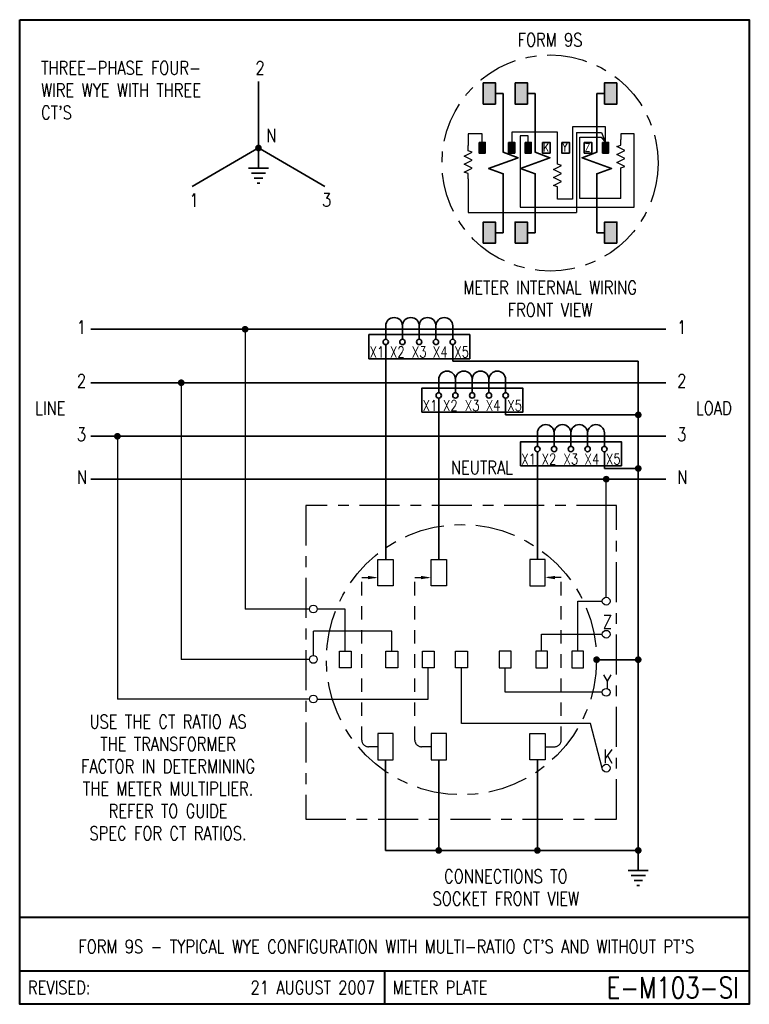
# Model space of a CAD drawing. Header units: inches. Extents: x 0 to 6.81, y 0 to 9.19.
import ezdxf
from ezdxf.enums import TextEntityAlignment as Align

# ---------------------------------------------------------------- set-up
doc = ezdxf.new("R2010")
doc.units = ezdxf.units.IN
doc.header["$LTSCALE"] = 0.5
doc.header["$MEASUREMENT"] = 0
doc.linetypes.add('CENTER2', pattern=[1.125, 0.75, -0.125, 0.125, -0.125])
doc.linetypes.add('HIDDEN', pattern=[0.375, 0.25, -0.125])
for name, color, linetype, lineweight in [('E-DETL-1LINE', 4, 'Continuous', 35), ('E-DETL-TEXT', 3, 'Continuous', 35), ('E-DETL-TTLB', 2, 'Continuous', 40), ('E-DETL-TTLB-TEXT', 5, 'Continuous', 50)]:
    doc.layers.add(name, color=color, linetype=linetype, lineweight=lineweight)
doc.layers.add('E-DETL-FINE', color=8, linetype='Continuous')
doc.styles.add('ROMANS', font='romans.shx', dxfattribs={"height": 0.046875})
doc.styles.get("Standard").update_dxf_attribs({"font": 'romans.shx', "width": 0.8})

# ---------------------------------------------------------------- blocks, each defined once
blk = doc.blocks.new('E-004')
at = {"const_width": 0.03125}
blk.add_lwpolyline([(-0.015625, 0, 1), (0.015625, 0, 1)], format="xyb", close=True, dxfattribs=at)
blk = doc.blocks.new('PE008')
for p, q in [((0.1875, -0.0938), (0.1875, 0.0938)), ((0.1875, 0), (0, 0)), ((0.2344, -0.0667), (0.2344, 0.0667)), ((0.2812, -0.0396), (0.2812, 0.0396)), ((0.3281, -0.0126), (0.3281, 0.0126))]:
    blk.add_line(p, q)
blk = doc.blocks.new('CT-5')
for p, q in [((-0.0312, 0.3906), (0.0312, 0.3906)), ((0, 0.4307), (0, -0.2745)), ((-0.0312, 0.2344), (0.0312, 0.2344)), ((-0.0312, 0.0781), (0.0312, 0.0781)), ((-0.0312, -0.0781), (0.0312, -0.0781)), ((-0.0312, -0.2344), (0.0312, -0.2344))]:
    blk.add_line(p, q)
for points in [[(-0.0312, 0.3906, 1), (-0.0312, 0.2344, 1), (-0.0312, 0.0781)], [(-0.0312, 0.0781, 1), (-0.0312, -0.0781, 1), (-0.0312, -0.2344)]]:
    blk.add_lwpolyline(points, format="xyb")

msp = doc.modelspace()

# ---------------------------------------------------------------- hatches: boundary and pattern name
at = {"layer": 'E-DETL-1LINE'}
for points in [[(4.4405, 8.5988), (4.3262, 8.5988), (4.3262, 8.4008), (4.4405, 8.4008)], [(4.7385, 8.5988), (4.6241, 8.5988), (4.6241, 8.4008), (4.7385, 8.4008)], [(5.4595, 8.4008), (5.5738, 8.4008), (5.5738, 8.5988), (5.4595, 8.5988)], [(4.3447, 8.0422), (4.2876, 8.0422), (4.2876, 7.9432), (4.3447, 7.9432)], [(4.6208, 8.0422), (4.5636, 8.0422), (4.5636, 7.9432), (4.6208, 7.9432)], [(4.7741, 8.0422), (4.7169, 8.0422), (4.7169, 7.9432), (4.7741, 7.9432)], [(5.4967, 8.0422), (5.4396, 8.0422), (5.4396, 7.9432), (5.4967, 7.9432)], [(4.4405, 7.2992), (4.3262, 7.2992), (4.3262, 7.1012), (4.4405, 7.1012)], [(4.7385, 7.2992), (4.6241, 7.2992), (4.6241, 7.1012), (4.7385, 7.1012)], [(5.4595, 7.1012), (5.5738, 7.1012), (5.5738, 7.2992), (5.4595, 7.2992)]]:
    msp.add_hatch(color=256, dxfattribs=at).paths.add_polyline_path(points)

# ---------------------------------------------------------------- linework, layer by layer
for p, q in [((2.2287, 8.6111), (2.2287, 7.9904)), ((4.4405, 8.4998), (4.5136, 8.4998)), ((4.5136, 8.4998), (4.5136, 8.1411)), ((4.7385, 8.4998), (4.8116, 8.4998)), ((4.8116, 8.4998), (4.8116, 8.1411)), ((5.3864, 8.4998), (5.3864, 8.1411)), ((5.4595, 8.4998), (5.3864, 8.4998)), ((2.2287, 7.9904), (1.6087, 7.6325)), ((2.2287, 7.9904), (2.8486, 7.6325)), ((4.5136, 7.5589), (4.5136, 7.2992)), ((4.8116, 7.5589), (4.8116, 7.2992)), ((5.3864, 7.5589), (5.3864, 7.2992)), ((4.5136, 7.2002), (4.5136, 7.2992)), ((4.8116, 7.2002), (4.8116, 7.2992)), ((5.3864, 7.2002), (5.3864, 7.2992)), ((4.4405, 7.2002), (4.5136, 7.2002)), ((4.7385, 7.2002), (4.8116, 7.2002)), ((5.4595, 7.2002), (5.3864, 7.2002)), ((6.0293, 6.2993), (0.6637, 6.2993)), ((3.4161, 6.2681), (3.4161, 6.2056)), ((3.5724, 6.2681), (3.5724, 6.2056)), ((3.7286, 6.2681), (3.7286, 6.2056)), ((3.8849, 6.2681), (3.8849, 6.2056)), ((4.0411, 6.2681), (4.0411, 6.2056)), ((3.4161, 6.1556), (3.4161, 4.1518)), ((3.7286, 6.1556), (3.7286, 6.1553)), ((4.0411, 6.1556), (4.0411, 6.0003)), ((5.773, 6), (4.0411, 6.0003)), ((5.773, 6), (5.773, 1.436)), ((6.0293, 5.8), (0.6637, 5.8)), ((3.9105, 5.7688), (3.9105, 5.7063)), ((4.0667, 5.7688), (4.0667, 5.7063)), ((4.223, 5.7688), (4.223, 5.7063)), ((4.3792, 5.7688), (4.3792, 5.7063)), ((4.5355, 5.7688), (4.5355, 5.7063)), ((3.9105, 4.1518), (3.9105, 5.6563)), ((4.223, 5.6563), (4.223, 5.656)), ((4.5355, 5.6563), (4.5355, 5.5)), ((5.773, 5.5), (4.5355, 5.5)), ((6.0293, 5.3), (0.6637, 5.3)), ((4.8317, 5.2687), (4.8317, 5.2062)), ((4.9879, 5.2687), (4.9879, 5.2062)), ((5.1442, 5.2687), (5.1442, 5.2062)), ((5.3004, 5.2687), (5.3004, 5.2062)), ((5.4567, 5.2687), (5.4567, 5.2062)), ((4.8317, 5.1562), (4.8317, 4.1518)), ((5.1442, 5.1562), (5.1442, 5.156)), ((5.4567, 5.1562), (5.4567, 5.001)), ((5.773, 5), (5.4586, 5)), ((6.0293, 4.9), (0.6637, 4.9)), ((5.3844, 3.2158), (5.773, 3.2158)), ((3.4151, 2.2798), (3.4151, 1.436)), ((3.9105, 2.2798), (3.9105, 1.436)), ((4.8317, 2.2798), (4.8317, 1.436)), ((5.773, 1.436), (3.4151, 1.436))]:
    msp.add_line(p, q, dxfattribs=at)
for points in [[(4.3262, 8.5988), (4.4405, 8.5988), (4.4405, 8.4008), (4.3262, 8.4008)], [(4.6241, 8.5988), (4.7385, 8.5988), (4.7385, 8.4008), (4.6241, 8.4008)], [(5.5738, 8.5988), (5.4595, 8.5988), (5.4595, 8.4008), (5.5738, 8.4008)], [(4.2876, 8.0422), (4.3447, 8.0422), (4.3447, 7.9432), (4.2876, 7.9432)], [(4.5636, 8.0422), (4.6208, 8.0422), (4.6208, 7.9432), (4.5636, 7.9432)], [(4.7169, 8.0422), (4.7741, 8.0422), (4.7741, 7.9432), (4.7169, 7.9432)], [(4.8792, 8.0422), (4.9499, 8.0422), (4.9499, 7.9432), (4.8792, 7.9432)], [(5.0597, 8.0422), (5.1303, 8.0422), (5.1303, 7.9432), (5.0597, 7.9432)], [(5.2687, 8.0422), (5.3393, 8.0422), (5.3393, 7.9432), (5.2687, 7.9432)], [(5.4396, 8.0422), (5.4967, 8.0422), (5.4967, 7.9432), (5.4396, 7.9432)], [(4.3262, 7.1012), (4.4405, 7.1012), (4.4405, 7.2992), (4.3262, 7.2992)], [(4.6241, 7.1012), (4.7385, 7.1012), (4.7385, 7.2992), (4.6241, 7.2992)], [(5.5738, 7.1012), (5.4595, 7.1012), (5.4595, 7.2992), (5.5738, 7.2992)], [(3.2595, 6.0243), (4.2, 6.0243), (4.2, 6.2493), (3.2595, 6.2493)], [(3.7538, 5.525), (4.6943, 5.525), (4.6943, 5.75), (3.7538, 5.75)], [(4.675, 5.025), (5.6155, 5.025), (5.6155, 5.25), (4.675, 5.25)]]:
    msp.add_lwpolyline(points, close=True, dxfattribs=at)
for points in [[(4.5136, 8.1411), (4.5136, 7.95), (4.651, 7.9), (4.3763, 7.8), (4.5136, 7.75), (4.5136, 7.5589)], [(4.8116, 8.1411), (4.8116, 7.95), (4.949, 7.9), (4.6742, 7.8), (4.8116, 7.75), (4.8116, 7.5589)], [(5.3864, 8.1411), (5.3864, 7.95), (5.249, 7.9), (5.5237, 7.8), (5.3864, 7.75), (5.3864, 7.5589)]]:
    msp.add_lwpolyline(points, dxfattribs=at)
for centre in [(3.4161, 6.1806), (3.5724, 6.1806), (3.7286, 6.1806), (3.8849, 6.1806), (4.0411, 6.1806), (3.9105, 5.6813), (4.0667, 5.6813), (4.223, 5.6813), (4.3792, 5.6813), (4.5355, 5.6813), (4.8317, 5.1812), (4.9879, 5.1812), (5.1442, 5.1812), (5.3004, 5.1812), (5.4567, 5.1812)]:
    msp.add_circle(centre, 0.025, dxfattribs=at)
at = {"layer": 'E-DETL-FINE'}
for p, q in [((5.4682, 8.187), (5.1609, 8.187)), ((5.1609, 8.187), (5.1609, 7.5133)), ((5.4682, 8.0422), (5.4682, 8.187)), ((4.3162, 8.1234), (4.1859, 8.1234)), ((4.1859, 8.1234), (4.1859, 8.0135)), ((4.3162, 8.0422), (4.3162, 8.1234)), ((5.0192, 8.1379), (4.5922, 8.1379)), ((4.5922, 8.1379), (4.5922, 8.0422)), ((4.7455, 8.1032), (4.672, 8.1032)), ((4.672, 8.1032), (4.672, 7.4381)), ((4.7455, 8.0422), (4.7455, 8.1032)), ((5.0192, 7.8894), (5.0192, 8.1379)), ((5.1957, 8.135), (5.1957, 7.3889)), ((5.1957, 8.135), (5.43, 8.135)), ((5.2275, 7.5191), (5.2275, 8.0916)), ((5.2275, 8.0916), (5.4271, 8.0916)), ((5.4271, 8.0916), (5.4682, 8.0422)), ((5.43, 8.135), (5.4682, 8.0422)), ((5.6118, 8.1234), (5.6118, 8.0681)), ((5.7338, 8.1234), (5.6118, 8.1234)), ((5.7338, 7.4381), (5.7338, 8.1234)), ((5.6118, 7.5191), (5.6118, 7.7556)), ((4.1859, 7.701), (4.1859, 7.3889)), ((5.0192, 7.5133), (5.0192, 7.5769)), ((5.1609, 7.5133), (5.0192, 7.5133)), ((5.6118, 7.5191), (5.2275, 7.5191)), ((4.1859, 7.3889), (5.1957, 7.3889)), ((4.672, 7.4381), (5.7338, 7.4381)), ((2.104, 6.2993), (2.104, 3.6886)), ((1.5078, 5.8), (1.5078, 3.2182)), ((0.9117, 5.3), (0.9117, 2.8485)), ((5.474, 3.7979), (5.474, 4.9)), ((2.7044, 3.6886), (2.104, 3.6886)), ((3.0387, 3.6886), (2.777, 3.6886)), ((3.0387, 3.2956), (3.0387, 3.6886)), ((5.2081, 3.7616), (5.4377, 3.7616)), ((5.2081, 3.2956), (5.2081, 3.7616)), ((3.4734, 3.4808), (2.7407, 3.4808)), ((2.7407, 3.2545), (2.7407, 3.4808)), ((3.4734, 3.2956), (3.4734, 3.4808)), ((4.8709, 3.2956), (4.8709, 3.4531)), ((4.8709, 3.4531), (5.4377, 3.4531)), ((2.7044, 3.2182), (1.5078, 3.2182)), ((3.8132, 2.8485), (3.8132, 3.1409)), ((4.1234, 2.6194), (4.1234, 3.1409)), ((4.5312, 2.9115), (4.5312, 3.1409)), ((2.7044, 2.8485), (0.9117, 2.8485)), ((2.777, 2.8485), (3.8132, 2.8485)), ((5.4377, 2.9115), (4.5312, 2.9115)), ((5.3264, 2.6194), (4.1234, 2.6194)), ((5.4377, 2.2037), (5.3264, 2.6194))]:
    msp.add_line(p, q, dxfattribs=at)
at = {"layer": 'E-DETL-FINE', "linetype": 'HIDDEN'}
for p, q in [((3.1926, 2.4661), (3.1926, 3.9819)), ((3.1926, 3.9819), (3.3437, 3.9819)), ((3.688, 2.4661), (3.688, 3.9819)), ((3.688, 3.9819), (3.839, 3.9819)), ((5.0542, 3.9819), (4.9031, 3.9819)), ((5.0542, 2.4661), (5.0542, 3.9819)), ((3.3437, 2.4036), (3.2551, 2.4036)), ((3.839, 2.4036), (3.7505, 2.4036)), ((4.9031, 2.4036), (4.9917, 2.4036))]:
    msp.add_line(p, q, dxfattribs=at)
at = {"layer": 'E-DETL-FINE'}
for points in [[(4.1859, 7.701), (4.1859, 7.751), (4.1484, 7.7635), (4.2234, 7.801), (4.1484, 7.8385), (4.2234, 7.876), (4.1484, 7.9135), (4.2234, 7.951), (4.1859, 7.9635), (4.1859, 8.0135)], [(5.6118, 7.7556), (5.6118, 7.8056), (5.6493, 7.8181), (5.5743, 7.8556), (5.6493, 7.8931), (5.5743, 7.9306), (5.6493, 7.9681), (5.5743, 8.0056), (5.6118, 8.0181), (5.6118, 8.0681)], [(5.0192, 7.5769), (5.0192, 7.6269), (4.9817, 7.6394), (5.0567, 7.6769), (4.9817, 7.7144), (5.0567, 7.7519), (4.9817, 7.7894), (5.0567, 7.8269), (5.0192, 7.8394), (5.0192, 7.8894)]]:
    msp.add_lwpolyline(points, dxfattribs=at)
at = {"layer": 'E-DETL-FINE', "linetype": 'CENTER2'}
msp.add_lwpolyline([(2.6692, 1.7262), (5.5712, 1.7262), (5.5712, 4.6555), (2.6692, 4.6555)], close=True, dxfattribs=at)
at = {"layer": 'E-DETL-FINE'}
for points in [[(3.3437, 4.1518), (3.4866, 4.1518), (3.4866, 3.9043), (3.3437, 3.9043)], [(3.839, 4.1518), (3.9819, 4.1518), (3.9819, 3.9043), (3.839, 3.9043)], [(4.9031, 4.1518), (4.7602, 4.1518), (4.7602, 3.9043), (4.9031, 3.9043)], [(2.9834, 3.2956), (3.0939, 3.2956), (3.0939, 3.1409), (2.9834, 3.1409)], [(3.4182, 3.2956), (3.5286, 3.2956), (3.5286, 3.1409), (3.4182, 3.1409)], [(3.758, 3.2956), (3.8684, 3.2956), (3.8684, 3.1409), (3.758, 3.1409)], [(4.0682, 3.2956), (4.1786, 3.2956), (4.1786, 3.1409), (4.0682, 3.1409)], [(4.5864, 3.2956), (4.4759, 3.2956), (4.4759, 3.1409), (4.5864, 3.1409)], [(4.9262, 3.2956), (4.8157, 3.2956), (4.8157, 3.1409), (4.9262, 3.1409)], [(5.2633, 3.2956), (5.1529, 3.2956), (5.1529, 3.1409), (5.2633, 3.1409)], [(3.3437, 2.2798), (3.4866, 2.2798), (3.4866, 2.5274), (3.3437, 2.5274)], [(3.839, 2.2798), (3.9819, 2.2798), (3.9819, 2.5274), (3.839, 2.5274)], [(4.9031, 2.2798), (4.7602, 2.2798), (4.7602, 2.5274), (4.9031, 2.5274)]]:
    msp.add_lwpolyline(points, close=True, dxfattribs=at)
at = {"layer": 'E-DETL-FINE', "linetype": 'CENTER2'}
for centre, radius in [((4.95, 7.85), 1.0088), ((4.1234, 3.2158), 1.261)]:
    msp.add_circle(centre, radius, dxfattribs=at)
at = {"layer": 'E-DETL-FINE'}
for centre in [(5.474, 3.7616), (2.7407, 3.6886), (5.474, 3.4531), (2.7407, 3.2182), (5.474, 2.9115), (2.7407, 2.8485), (5.474, 2.2037)]:
    msp.add_circle(centre, 0.0363, dxfattribs=at)
at = {"layer": 'E-DETL-FINE', "linetype": 'HIDDEN'}
for centre, start, end in [((3.2551, 2.4661), 180, 270), ((3.7505, 2.4661), 180, 270), ((4.9917, 2.4661), 270, 0)]:
    msp.add_arc(centre, 0.0625, start, end, dxfattribs=at)
at = {"layer": 'E-DETL-FINE'}
for points in [[(3.2499, 3.9976), (3.3437, 3.9819), (3.2499, 3.9663)], [(3.7453, 3.9976), (3.839, 3.9819), (3.7453, 3.9663)], [(4.9969, 3.9976), (4.9031, 3.9819), (4.9969, 3.9663)]]:
    msp.add_solid(points, dxfattribs=at)
at = {"layer": 'E-DETL-TTLB'}
msp.add_lwpolyline([(0, 9.1875), (6.8095, 9.1875), (6.8095, 0), (0, 0)], close=True, dxfattribs=at)
for points in [[(0, 0.8125), (6.8095, 0.8125)], [(0, 0.3125), (6.8095, 0.3125)], [(3.4048, 0.3125), (3.4048, 0)]]:
    msp.add_lwpolyline(points, dxfattribs=at)

# ---------------------------------------------------------------- block references
at = {"layer": 'E-DETL-1LINE'}
for p in [(2.2287, 7.9904), (2.104, 6.2993), (1.5078, 5.8), (5.773, 5.5), (0.9117, 5.3), (5.773, 5), (5.474, 4.9), (5.3844, 3.2158), (5.773, 3.2158), (3.9105, 1.436), (4.8317, 1.436), (5.773, 1.436)]:
    msp.add_blockref('E-004', p, dxfattribs=at)
at = {"layer": 'E-DETL-1LINE', "rotation": 270}
for name, p in [('PE008', (2.2287, 7.9904)), ('CT-5', (3.6505, 6.2993)), ('CT-5', (4.1449, 5.8)), ('CT-5', (5.0661, 5.3)), ('PE008', (5.773, 1.436))]:
    msp.add_blockref(name, p, dxfattribs=at)

# ---------------------------------------------------------------- texts
at = {"layer": 'E-DETL-TEXT', "style": 'ROMANS', "width": 0.8}
for s, p in [('REVISED:', (0.0773, 0.1563)), ('METER PLATE', (3.482, 0.1563))]:
    msp.add_text(s, height=0.125, dxfattribs=at).set_placement(p, align=Align.MIDDLE_LEFT)
for s, height, p in [('21 AUGUST 2007', 0.125, (3.316, 0.1563)), ('E-M103-SI', 0.19685, (6.7114, 0.1563))]:
    msp.add_text(s, height=height, dxfattribs=at).set_placement(p, align=Align.MIDDLE_RIGHT)
at = {"layer": 'E-DETL-TEXT'}
for s, insert, char_height, width, attachment_point in [('FORM 9S', (4.95, 9), 0.125, 1.021609, 5), ("THREE-PHASE FOUR-\\PWIRE WYE WITH THREE\\PCT'S", (0.2, 8.8), 0.125, 2.119747, 1), ('2', (2.2007, 8.8), 0.125, 0.234375, 1), ('N', (2.3024, 8.1702), 0.125, 0.234375, 1), ('K', (4.8846, 8.033), 0.075, 0.072229, 1), ('Y', (5.0651, 8.033), 0.075, 0.075, 1), ('Z', (5.2741, 8.033), 0.075, 0.075, 1), ('1', (1.584, 7.566), 0.125, 0.234375, 1), ('3', (2.8217, 7.5684), 0.125, 0.234375, 1), ('METER INTERNAL WIRING FRONT VIEW', (4.95, 6.75), 0.125, 1.78125, 2), ('1', (0.5336, 6.3802), 0.125, 0.234375, 1), ('1', (6.1362, 6.3802), 0.125, 0.234375, 1), ('X1', (3.3349, 6.1368), 0.1, 0.246995, 2), ('X2', (3.525, 6.1368), 0.1, 0.246995, 2), ('X3', (3.7286, 6.1365), 0.1, 0.246995, 2), ('X4', (3.925, 6.1368), 0.1, 0.246995, 2), ('X5', (4.125, 6.1368), 0.1, 0.246995, 2), ('2', (0.5336, 5.8809), 0.125, 0.234375, 1), ('2', (6.1362, 5.8809), 0.125, 0.234375, 1), ('LINE', (0.1438, 5.625), 0.125, 0.290935, 1), ('X1', (3.8292, 5.6375), 0.1, 0.246995, 2), ('X2', (4.0193, 5.6375), 0.1, 0.246995, 2), ('X3', (4.223, 5.6372), 0.1, 0.246995, 2), ('X4', (4.4193, 5.6375), 0.1, 0.246995, 2), ('X5', (4.6193, 5.6375), 0.1, 0.246995, 2), ('LOAD', (6.3115, 5.625), 0.125, 0.296875, 1), ('3', (0.5336, 5.3809), 0.125, 0.234375, 1), ('3', (6.1362, 5.3809), 0.125, 0.234375, 1), ('NEUTRAL', (4.025, 5.0718), 0.125, 0.635482, 1), ('X1', (4.7504, 5.1375), 0.1, 0.246995, 2), ('X2', (4.9405, 5.1375), 0.1, 0.246995, 2), ('X3', (5.1442, 5.1372), 0.1, 0.246995, 2), ('X4', (5.3405, 5.1375), 0.1, 0.246995, 2), ('X5', (5.5405, 5.1375), 0.1, 0.246995, 2), ('N', (0.5336, 4.9809), 0.125, 0.234375, 1), ('N', (6.1362, 4.9809), 0.125, 0.234375, 1), ('Z', (5.4433, 3.6319), 0.125, 0.09375, 1), ('Y', (5.4433, 3.0734), 0.125, 0.09375, 1), ('USE THE CT RATIO AS THE TRANSFORMER FACTOR IN DETERMINING THE METER MULTIPLIER.\\PREFER TO GUIDE\\PSPEC FOR CT RATIOS.', (1.3845, 2.7), 0.125, 1.828571, 2), ('K', (5.4479, 2.3765), 0.125, 0.090286, 1), ('CONNECTIONS TO SOCKET FRONT VIEW', (4.5372, 1.2569), 0.125, 1.78125, 2)]:
    msp.add_mtext(s, dxfattribs=dict(at, insert=insert, char_height=char_height, width=width, attachment_point=attachment_point))
at = {"layer": 'E-DETL-TTLB-TEXT', "style": 'ROMANS', "width": 0.8}
msp.add_text("FORM 9S - TYPICAL WYE CONFIGURATION WITH MULTI-RATIO CT'S AND WITHOUT PT'S", height=0.125, dxfattribs=at).set_placement((3.4217, 0.4764), align=Align.CENTER)

doc.saveas('drawing.dxf')
